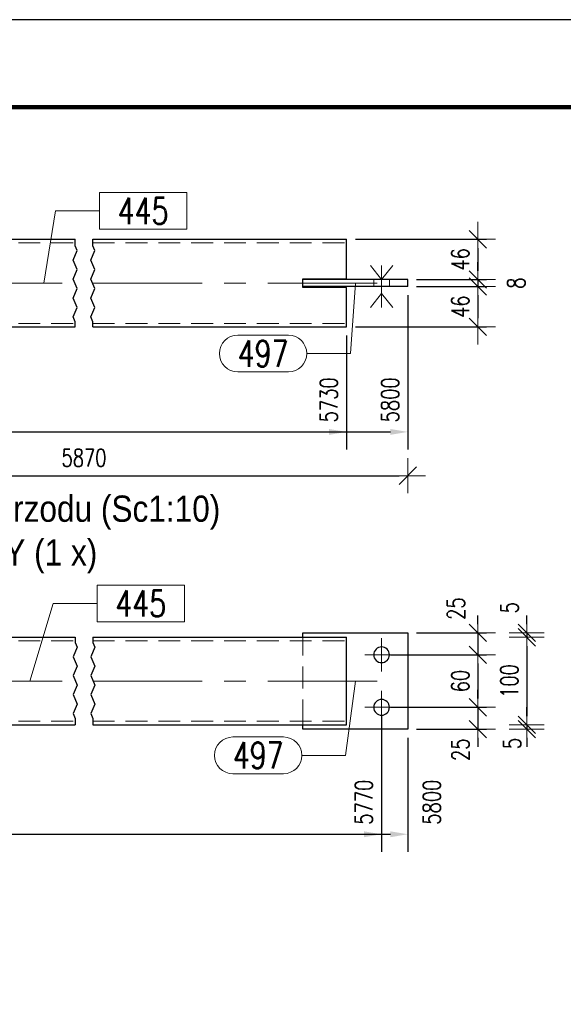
# Model space of a CAD drawing. Header units: millimetres. Extents: x -876 to 136, y 14938 to 15607.
# Tile 36 of 46: x -345 to -283, y 15419 to 15532. Entities that reach past the tile are written whole.
import ezdxf

# ---------------------------------------------------------------- set-up
doc = ezdxf.new("R2010")
doc.units = ezdxf.units.MM
doc.header["$LTSCALE"] = 10
doc.linetypes.add('HIDDEN', pattern=[0.375, 0.25, -0.125])
doc.linetypes.add('MITTE', pattern=[2, 1.25, -0.25, 0.25, -0.25])
doc.layers.get('Defpoints').update_dxf_attribs({"color": 1})
doc.layers.add('_FORMATKA', color=8, linetype='Continuous', plot=False)
for name, color, linetype, lineweight in [('_RAMKA', 7, 'Continuous', 35), ('PS_Bolt', 4, 'Continuous', 13), ('PS_DIM', 4, 'Continuous', 13), ('PS_Hidden', 2, 'HIDDEN', 9), ('PS_Mid', 5, 'MITTE', 15), ('PS_Pos', 1, 'Continuous', 15), ('PS_Shape', 161, 'Continuous', 30), ('PS_SOLID', 7, 'Continuous', 30), ('PS_TEXT', 3, 'Continuous', 18)]:
    doc.layers.add(name, color=color, linetype=linetype, lineweight=lineweight)
doc.styles.add('gil', font='txt', dxfattribs={"width": 0.9})
doc.styles.add('simplex', font='simplex.shx', dxfattribs={"width": 0.75})
doc.dimstyles.new('1_10_GŁ_DS1-LS10', dxfattribs={"dimtxt": 2, "dimasz": 2, "dimexe": 2, "dimexo": 1, "dimgap": 1, "dimtad": 1, "dimjust": 4, "dimdec": 0, "dimlfac": 10, "dimtxsty": 'simplex', "dimblk1": 'NONE', "dimsah": 1, "dimcen": 2, "dimclrd": 256, "dimclre": 256, "dimclrt": 3, "dimadec": 1, "dimazin": 0, "dimtfac": 1, "dimtdec": 0, "dimtmove": 2, "dimatfit": 3, "dimfxl": 1, "dimarcsym": 0})
doc.dimstyles.new('1_10_PRZ', dxfattribs={"dimtxt": 2, "dimasz": 1, "dimexe": 2, "dimexo": 5, "dimgap": 1, "dimtad": 1, "dimdec": 0, "dimlfac": 10, "dimtxsty": 'simplex', "dimblk": 'dimznak', "dimcen": 2, "dimse1": 1, "dimse2": 1, "dimclrt": 3, "dimadec": 1, "dimazin": 0, "dimtfac": 1, "dimtdec": 0, "dimtix": 1, "dimtmove": 2, "dimatfit": 3, "dimldrblk": 'dim-grot', "dimfxl": 1, "dimarcsym": 0})
doc.dimstyles.new('1_10_PRZ_DS1-LS10', dxfattribs={"dimtxt": 2, "dimasz": 1, "dimexe": 2, "dimexo": 5, "dimgap": 1, "dimtad": 1, "dimdec": 0, "dimlfac": 10, "dimtxsty": 'simplex', "dimblk": 'dimznak', "dimcen": 2, "dimse1": 1, "dimse2": 1, "dimclrt": 3, "dimadec": 1, "dimazin": 0, "dimtfac": 1, "dimtdec": 0, "dimtix": 1, "dimtmove": 2, "dimatfit": 3, "dimldrblk": 'dim-grot', "dimfxl": 1, "dimarcsym": 0})
doc.dimstyles.new('1_10_SC', dxfattribs={"dimtxt": 2, "dimasz": 1, "dimexe": 1, "dimexo": 1, "dimgap": 1, "dimtad": 1, "dimdec": 0, "dimlfac": 10, "dimtxsty": 'simplex', "dimblk": 'dimznak', "dimcen": 2, "dimclrd": 256, "dimclre": 256, "dimclrt": 3, "dimadec": 1, "dimazin": 0, "dimtfac": 1, "dimtdec": 0, "dimtix": 1, "dimtmove": 2, "dimatfit": 3, "dimldrblk": 'dim-grot', "dimfxl": 1, "dimarcsym": 0})

# ---------------------------------------------------------------- blocks, each defined once
blk = doc.blocks.new('*D157')
at = {"layer": 'Defpoints', "color": 0, "transparency": 16777216}
for p in [(-367.48, 15496.69), (-307.48, 15496.69), (-307.48, 15484.69)]:
    blk.add_point(p, dxfattribs=at)
at = {"layer": 'PS_DIM', "lineweight": -2, "transparency": 16777216}
for p, q in [((-367.48, 15495.69), (-367.48, 15482.69)), ((-307.48, 15495.69), (-307.48, 15482.69)), ((-367.48, 15484.69), (-309.48, 15484.69))]:
    blk.add_line(p, q, dxfattribs=at)
at = {"layer": 'PS_DIM', "transparency": 16777216}
blk.add_solid([(-309.48, 15485.02), (-309.48, 15484.35), (-307.48, 15484.69)], dxfattribs=at)
at = {"layer": 'PS_DIM', "color": 3, "transparency": 16777216, "insert": (-309.5, 15488.35), "char_height": 2, "attachment_point": 5, "rotation": 90, "style": 'simplex'}
blk.add_mtext('5730', dxfattribs=at)
blk = doc.blocks.new('_None')
blk = doc.blocks.new('*D158')
at = {"layer": 'Defpoints', "color": 0, "transparency": 16777216}
for p in [(-300.48, 15501.29), (-367.48, 15496.69), (-300.48, 15484.69)]:
    blk.add_point(p, dxfattribs=at)
at = {"layer": 'PS_DIM', "lineweight": -2, "transparency": 16777216}
for p, q in [((-300.48, 15500.29), (-300.48, 15482.69)), ((-367.48, 15495.69), (-367.48, 15482.69)), ((-367.48, 15484.69), (-302.48, 15484.69))]:
    blk.add_line(p, q, dxfattribs=at)
at = {"layer": 'PS_DIM', "transparency": 16777216}
blk.add_solid([(-302.48, 15485.02), (-302.48, 15484.35), (-300.48, 15484.69)], dxfattribs=at)
at = {"layer": 'PS_DIM', "color": 3, "transparency": 16777216, "insert": (-302.5, 15488.35), "char_height": 2, "attachment_point": 5, "rotation": 90, "style": 'simplex'}
blk.add_mtext('5800', dxfattribs=at)
blk = doc.blocks.new('dimznak')
at = {"color": 0}
for points in [[(0, 2), (0, -2)], [(-2, 0), (2, 0)]]:
    blk.add_lwpolyline(points, dxfattribs=at)
at = {"color": 2}
blk.add_lwpolyline([(1, 1), (-1, -1)], dxfattribs=at)
blk = doc.blocks.new('*D168')
at = {"layer": 'Defpoints', "color": 0, "transparency": 16777216}
for p in [(-307.48, 15506.69), (-300.48, 15502.09), (-292.48, 15502.09)]:
    blk.add_point(p, dxfattribs=at)
at = {"layer": 'PS_DIM', "lineweight": -2, "transparency": 16777216}
for p, q in [((-306.48, 15506.69), (-291.48, 15506.69)), ((-292.48, 15505.69), (-292.48, 15503.09)), ((-299.48, 15502.09), (-291.48, 15502.09))]:
    blk.add_line(p, q, dxfattribs=at)
for p, rotation in [((-292.48, 15506.69), 90), ((-292.48, 15502.09), 270)]:
    blk.add_blockref('dimznak', p, dxfattribs=dict(at, rotation=rotation))
at = {"layer": 'PS_DIM', "color": 3, "transparency": 16777216, "insert": (-294.48, 15504.39), "char_height": 2, "attachment_point": 5, "rotation": 90, "style": 'simplex'}
blk.add_mtext('46', dxfattribs=at)
blk = doc.blocks.new('dim-grot')
blk.add_hatch(color=256).paths.add_polyline_path([(0, 0), (-2, 0.5), (-2, -0.5)])
blk.add_lwpolyline([(0, 0), (-2, 0.5), (-2, -0.5), (0, 0)])
blk = doc.blocks.new('*D169')
at = {"layer": 'Defpoints', "color": 0, "transparency": 16777216}
for p in [(-300.48, 15502.09), (-300.48, 15501.29), (-292.48, 15501.29)]:
    blk.add_point(p, dxfattribs=at)
at = {"layer": 'PS_DIM', "lineweight": -2, "transparency": 16777216}
for p, q in [((-292.48, 15503.09), (-292.48, 15504.09)), ((-299.48, 15502.09), (-291.48, 15502.09)), ((-292.48, 15502.09), (-292.48, 15501.29)), ((-299.48, 15501.29), (-291.48, 15501.29)), ((-292.48, 15500.29), (-292.48, 15499.29))]:
    blk.add_line(p, q, dxfattribs=at)
for p, rotation in [((-292.48, 15502.09), 270), ((-292.48, 15501.29), 90)]:
    blk.add_blockref('dimznak', p, dxfattribs=dict(at, rotation=rotation))
at = {"layer": 'PS_DIM', "color": 3, "transparency": 16777216, "insert": (-288.08, 15501.69), "char_height": 2, "attachment_point": 5, "rotation": 90, "style": 'simplex'}
blk.add_mtext('8', dxfattribs=at)
blk = doc.blocks.new('*D170')
at = {"layer": 'Defpoints', "color": 0, "transparency": 16777216}
for p in [(-300.48, 15501.29), (-307.48, 15496.69), (-292.48, 15496.69)]:
    blk.add_point(p, dxfattribs=at)
at = {"layer": 'PS_DIM', "lineweight": -2, "transparency": 16777216}
for p, q in [((-299.48, 15501.29), (-291.48, 15501.29)), ((-292.48, 15500.29), (-292.48, 15497.69)), ((-306.48, 15496.69), (-291.48, 15496.69))]:
    blk.add_line(p, q, dxfattribs=at)
for p, rotation in [((-292.48, 15501.29), 90), ((-292.48, 15496.69), 270)]:
    blk.add_blockref('dimznak', p, dxfattribs=dict(at, rotation=rotation))
at = {"layer": 'PS_DIM', "color": 3, "transparency": 16777216, "insert": (-294.48, 15498.99), "char_height": 2, "attachment_point": 5, "rotation": 90, "style": 'simplex'}
blk.add_mtext('46', dxfattribs=at)
blk = doc.blocks.new('*D180')
at = {"layer": 'Defpoints', "color": 0, "transparency": 16777216}
for p in [(-303.48, 15453.23), (-367.48, 15451.23), (-303.48, 15438.73)]:
    blk.add_point(p, dxfattribs=at)
at = {"layer": 'PS_DIM', "lineweight": -2, "transparency": 16777216}
for p, q in [((-303.48, 15452.23), (-303.48, 15436.73)), ((-367.48, 15450.23), (-367.48, 15436.73)), ((-367.48, 15438.73), (-305.48, 15438.73))]:
    blk.add_line(p, q, dxfattribs=at)
at = {"layer": 'PS_DIM', "transparency": 16777216}
blk.add_solid([(-305.48, 15439.06), (-305.48, 15438.39), (-303.48, 15438.73)], dxfattribs=at)
at = {"layer": 'PS_DIM', "color": 3, "transparency": 16777216, "insert": (-305.5, 15442.39), "char_height": 2, "attachment_point": 5, "rotation": 90, "style": 'simplex'}
blk.add_mtext('5770', dxfattribs=at)
blk = doc.blocks.new('*D181')
at = {"layer": 'Defpoints', "color": 0, "transparency": 16777216}
for p in [(-367.48, 15451.23), (-300.48, 15450.73), (-300.48, 15438.73)]:
    blk.add_point(p, dxfattribs=at)
at = {"layer": 'PS_DIM', "lineweight": -2, "transparency": 16777216}
for p, q in [((-367.48, 15450.23), (-367.48, 15436.73)), ((-300.48, 15449.73), (-300.48, 15436.73)), ((-367.48, 15438.73), (-302.48, 15438.73))]:
    blk.add_line(p, q, dxfattribs=at)
at = {"layer": 'PS_DIM', "transparency": 16777216}
blk.add_solid([(-302.48, 15439.06), (-302.48, 15438.39), (-300.48, 15438.73)], dxfattribs=at)
at = {"layer": 'PS_DIM', "color": 3, "transparency": 16777216, "insert": (-297.74, 15442.39), "char_height": 2, "attachment_point": 5, "rotation": 90, "style": 'simplex'}
blk.add_mtext('5800', dxfattribs=at)
blk = doc.blocks.new('*D348')
at = {"layer": 'Defpoints', "color": 0, "transparency": 16777216}
for p in [(-300.48, 15461.73), (-303.48, 15459.23), (-292.48, 15459.23)]:
    blk.add_point(p, dxfattribs=at)
at = {"layer": 'PS_DIM', "lineweight": -2, "transparency": 16777216}
for p, q in [((-292.48, 15462.73), (-292.48, 15463.73)), ((-299.48, 15461.73), (-291.48, 15461.73)), ((-292.48, 15461.73), (-292.48, 15459.23)), ((-302.48, 15459.23), (-291.48, 15459.23)), ((-292.48, 15458.23), (-292.48, 15457.23))]:
    blk.add_line(p, q, dxfattribs=at)
for p, rotation in [((-292.48, 15461.73), 270), ((-292.48, 15459.23), 90)]:
    blk.add_blockref('dimznak', p, dxfattribs=dict(at, rotation=rotation))
at = {"layer": 'PS_DIM', "color": 3, "transparency": 16777216, "insert": (-294.97, 15464.5), "char_height": 2, "attachment_point": 5, "rotation": 90, "style": 'simplex'}
blk.add_mtext('25', dxfattribs=at)
blk = doc.blocks.new('*D349')
at = {"layer": 'Defpoints', "color": 0, "transparency": 16777216}
for p in [(-303.48, 15459.23), (-303.48, 15453.23), (-292.48, 15453.23)]:
    blk.add_point(p, dxfattribs=at)
at = {"layer": 'PS_DIM', "lineweight": -2, "transparency": 16777216}
for p, q in [((-302.48, 15459.23), (-291.48, 15459.23)), ((-292.48, 15458.23), (-292.48, 15454.23)), ((-302.48, 15453.23), (-291.48, 15453.23))]:
    blk.add_line(p, q, dxfattribs=at)
for p, rotation in [((-292.48, 15459.23), 90), ((-292.48, 15453.23), 270)]:
    blk.add_blockref('dimznak', p, dxfattribs=dict(at, rotation=rotation))
at = {"layer": 'PS_DIM', "color": 3, "transparency": 16777216, "insert": (-294.48, 15456.23), "char_height": 2, "attachment_point": 5, "rotation": 90, "style": 'simplex'}
blk.add_mtext('60', dxfattribs=at)
blk = doc.blocks.new('*D350')
at = {"layer": 'Defpoints', "color": 0, "transparency": 16777216}
for p in [(-303.48, 15453.23), (-300.48, 15450.73), (-292.48, 15450.73)]:
    blk.add_point(p, dxfattribs=at)
at = {"layer": 'PS_DIM', "lineweight": -2, "transparency": 16777216}
for p, q in [((-292.48, 15454.23), (-292.48, 15455.23)), ((-302.48, 15453.23), (-291.48, 15453.23)), ((-292.48, 15453.23), (-292.48, 15450.73)), ((-299.48, 15450.73), (-291.48, 15450.73)), ((-292.48, 15449.73), (-292.48, 15448.73))]:
    blk.add_line(p, q, dxfattribs=at)
for p, rotation in [((-292.48, 15453.23), 270), ((-292.48, 15450.73), 90)]:
    blk.add_blockref('dimznak', p, dxfattribs=dict(at, rotation=rotation))
at = {"layer": 'PS_DIM', "color": 3, "transparency": 16777216, "insert": (-294.47, 15448.38), "char_height": 2, "attachment_point": 5, "rotation": 90, "style": 'simplex'}
blk.add_mtext('25', dxfattribs=at)
blk = doc.blocks.new('*D351')
at = {"layer": 'Defpoints', "color": 0, "transparency": 16777216}
for p in [(-312.48, 15461.73), (-307.48, 15461.23), (-286.89, 15461.23)]:
    blk.add_point(p, dxfattribs=at)
at = {"layer": 'PS_DIM', "color": 0, "lineweight": -2, "transparency": 16777216}
for p, q in [((-286.89, 15462.73), (-286.89, 15463.73)), ((-286.89, 15461.73), (-286.89, 15461.23)), ((-286.89, 15460.23), (-286.89, 15459.23))]:
    blk.add_line(p, q, dxfattribs=at)
for p, rotation in [((-286.89, 15461.73), 270), ((-286.89, 15461.23), 90)]:
    blk.add_blockref('dimznak', p, dxfattribs=dict(at, rotation=rotation))
at = {"layer": 'PS_DIM', "color": 3, "transparency": 16777216, "insert": (-288.84, 15464.6), "char_height": 2, "attachment_point": 5, "rotation": 90, "style": 'simplex'}
blk.add_mtext('5', dxfattribs=at)
blk = doc.blocks.new('*D352')
at = {"layer": 'Defpoints', "color": 0, "transparency": 16777216}
for p in [(-307.48, 15461.23), (-314.55, 15451.23), (-286.89, 15451.23)]:
    blk.add_point(p, dxfattribs=at)
at = {"layer": 'PS_DIM', "color": 0, "lineweight": -2, "transparency": 16777216}
blk.add_line((-286.89, 15460.23), (-286.89, 15452.23), dxfattribs=at)
for p, rotation in [((-286.89, 15461.23), 90), ((-286.89, 15451.23), 270)]:
    blk.add_blockref('dimznak', p, dxfattribs=dict(at, rotation=rotation))
at = {"layer": 'PS_DIM', "color": 3, "transparency": 16777216, "insert": (-288.89, 15456.23), "char_height": 2, "attachment_point": 5, "rotation": 90, "style": 'simplex'}
blk.add_mtext('100', dxfattribs=at)
blk = doc.blocks.new('*D353')
at = {"layer": 'Defpoints', "color": 0, "transparency": 16777216}
for p in [(-314.55, 15451.23), (-312.48, 15450.73), (-286.89, 15450.73)]:
    blk.add_point(p, dxfattribs=at)
at = {"layer": 'PS_DIM', "color": 0, "lineweight": -2, "transparency": 16777216}
for p, q in [((-286.89, 15452.23), (-286.89, 15453.23)), ((-286.89, 15451.23), (-286.89, 15450.73)), ((-286.89, 15449.73), (-286.89, 15448.73))]:
    blk.add_line(p, q, dxfattribs=at)
for p, rotation in [((-286.89, 15451.23), 270), ((-286.89, 15450.73), 90)]:
    blk.add_blockref('dimznak', p, dxfattribs=dict(at, rotation=rotation))
at = {"layer": 'PS_DIM', "color": 3, "transparency": 16777216, "insert": (-288.57, 15449.09), "char_height": 2, "attachment_point": 5, "rotation": 90, "style": 'simplex'}
blk.add_mtext('5', dxfattribs=at)
blk = doc.blocks.new('*U444')
at = {"layer": '_FORMATKA', "lineweight": -3}
blk.add_lwpolyline([(-1000, 0), (0, 0), (0, 594), (-1000, 594)], close=True, dxfattribs=at)
at = {"layer": '_RAMKA', "lineweight": -3, "const_width": 0.5}
blk.add_lwpolyline([(-970, 10), (-10, 10), (-10, 584), (-970, 584)], close=True, dxfattribs=at)
blk = doc.blocks.new('*D432')
at = {"layer": 'Defpoints', "color": 0, "transparency": 16777216}
for p in [(-374.48, 15501.29), (-300.48, 15501.29), (-300.48, 15479.68)]:
    blk.add_point(p, dxfattribs=at)
at = {"layer": 'PS_DIM', "color": 0, "lineweight": -2, "transparency": 16777216}
blk.add_line((-373.48, 15479.68), (-301.48, 15479.68), dxfattribs=at)
at = {"layer": 'PS_DIM', "color": 0, "lineweight": -2, "transparency": 16777216, "rotation": 180}
blk.add_blockref('dimznak', (-374.48, 15479.68), dxfattribs=at)
at = {"layer": 'PS_DIM', "color": 0, "lineweight": -2, "transparency": 16777216}
blk.add_blockref('dimznak', (-300.48, 15479.68), dxfattribs=at)
at = {"layer": 'PS_DIM', "color": 3, "transparency": 16777216, "insert": (-337.48, 15481.72), "char_height": 2, "attachment_point": 5, "style": 'simplex'}
blk.add_mtext('5870', dxfattribs=at)
blk = doc.blocks.new('*X632')
at = {"color": 1}
for p, q in [((-338.48, 15505.94), (-338.48, 15506.69)), ((-336.48, 15505.94), (-336.48, 15506.69)), ((-338.71, 15504.32), (-338.25, 15505.4)), ((-338.25, 15505.4), (-338.48, 15505.94)), ((-336.71, 15504.32), (-336.25, 15505.4)), ((-336.25, 15505.4), (-336.48, 15505.94)), ((-338.25, 15503.23), (-338.71, 15504.32)), ((-336.25, 15503.23), (-336.71, 15504.32)), ((-338.71, 15502.15), (-338.25, 15503.23)), ((-336.71, 15502.15), (-336.25, 15503.23)), ((-338.25, 15501.07), (-338.71, 15502.15)), ((-336.25, 15501.07), (-336.71, 15502.15)), ((-338.71, 15499.98), (-338.25, 15501.07)), ((-336.71, 15499.98), (-336.25, 15501.07)), ((-338.25, 15498.9), (-338.71, 15499.98)), ((-336.25, 15498.9), (-336.71, 15499.98)), ((-338.71, 15497.82), (-338.25, 15498.9)), ((-336.71, 15497.82), (-336.25, 15498.9)), ((-338.48, 15497.27), (-338.71, 15497.82)), ((-336.48, 15497.27), (-336.71, 15497.82)), ((-338.48, 15496.69), (-338.48, 15497.27)), ((-336.48, 15496.69), (-336.48, 15497.27))]:
    blk.add_line(p, q, dxfattribs=at)
at = {"layer": 'PS_Hidden', "color": 2, "linetype": 'HIDDEN'}
for p, q in [((-367.48, 15506.29), (-338.48, 15506.29)), ((-336.48, 15506.29), (-307.48, 15506.29)), ((-372.38, 15501.29), (-372.38, 15502.09)), ((-370.58, 15501.29), (-370.58, 15502.09)), ((-304.38, 15501.29), (-304.38, 15502.09)), ((-302.58, 15501.29), (-302.58, 15502.09)), ((-367.48, 15497.09), (-338.48, 15497.09)), ((-336.48, 15497.09), (-307.48, 15497.09))]:
    blk.add_line(p, q, dxfattribs=at)
at = {"layer": 'PS_Mid', "color": 5, "linetype": 'MITTE'}
for p, q in [((-371.48, 15503.09), (-371.48, 15500.29)), ((-371.48, 15503.09), (-371.48, 15500.29)), ((-303.48, 15503.09), (-303.48, 15500.29)), ((-303.48, 15503.09), (-303.48, 15500.29)), ((-372.48, 15501.69), (-338.48, 15501.69)), ((-336.48, 15501.69), (-302.48, 15501.69))]:
    blk.add_line(p, q, dxfattribs=at)
at = {"layer": 'PS_SOLID', "color": 7, "linetype": 'Continuous'}
for p, q in [((-367.48, 15502.19), (-367.48, 15506.69)), ((-367.48, 15506.69), (-338.48, 15506.69)), ((-336.48, 15506.69), (-307.48, 15506.69)), ((-307.48, 15502.19), (-307.48, 15506.69)), ((-374.48, 15501.29), (-374.48, 15502.09)), ((-362.48, 15502.09), (-374.48, 15502.09)), ((-367.48, 15502.19), (-362.48, 15502.19)), ((-362.48, 15502.19), (-362.48, 15502.09)), ((-362.48, 15501.29), (-362.48, 15502.09)), ((-312.48, 15502.19), (-307.48, 15502.19)), ((-312.48, 15502.09), (-312.48, 15502.19)), ((-312.48, 15501.29), (-312.48, 15502.09)), ((-300.48, 15502.09), (-312.48, 15502.09)), ((-300.48, 15501.29), (-300.48, 15502.09)), ((-374.48, 15501.29), (-362.48, 15501.29)), ((-367.48, 15496.69), (-367.48, 15501.19)), ((-362.48, 15501.19), (-367.48, 15501.19)), ((-362.48, 15501.29), (-362.48, 15501.19)), ((-300.48, 15501.29), (-312.48, 15501.29)), ((-312.48, 15501.19), (-312.48, 15501.29)), ((-307.48, 15501.19), (-312.48, 15501.19)), ((-307.48, 15496.69), (-307.48, 15501.19)), ((-367.48, 15496.69), (-338.48, 15496.69)), ((-336.48, 15496.69), (-307.48, 15496.69))]:
    blk.add_line(p, q, dxfattribs=at)
blk = doc.blocks.new('*X635')
at = {"color": 4, "linetype": 'Continuous'}
for p, q in [((-304.76, 15503.69), (-303.48, 15502.09)), ((-303.48, 15502.09), (-302.2, 15503.69)), ((-303.48, 15503.69), (-303.48, 15498.89)), ((-304.76, 15498.89), (-303.48, 15500.49)), ((-303.48, 15500.49), (-302.2, 15498.89))]:
    blk.add_line(p, q, dxfattribs=at)
blk = doc.blocks.new('*X636')
at = {"color": 4, "linetype": 'Continuous'}
for p, q in [((-304.76, 15503.69), (-303.48, 15502.09)), ((-303.48, 15502.09), (-302.2, 15503.69)), ((-303.48, 15503.69), (-303.48, 15498.89)), ((-304.76, 15498.89), (-303.48, 15500.49)), ((-303.48, 15500.49), (-302.2, 15498.89))]:
    blk.add_line(p, q, dxfattribs=at)
blk = doc.blocks.new('*X639')
at = {"color": 1}
for p, q in [((-325.73, 15512.03), (-335.72, 15512.03)), ((-335.72, 15512.03), (-335.72, 15507.83)), ((-325.73, 15507.83), (-325.73, 15512.03)), ((-342.07, 15501.69), (-340.72, 15509.93)), ((-340.72, 15509.93), (-335.72, 15509.93)), ((-335.72, 15507.83), (-325.73, 15507.83))]:
    blk.add_line(p, q, dxfattribs=at)
at = {"color": 30, "style": 'simplex', "width": 0.75}
blk.add_text('445', height=3, dxfattribs=at).set_placement((-333.62, 15508.43))
blk = doc.blocks.new('*X640')
at = {"color": 1}
for p, q in [((-306.48, 15501.69), (-307.03, 15493.64)), ((-319.91, 15495.74), (-314.13, 15495.74)), ((-312.03, 15493.64), (-307.03, 15493.64)), ((-319.91, 15491.54), (-314.13, 15491.54))]:
    blk.add_line(p, q, dxfattribs=at)
for centre, start, end in [((-319.91, 15493.64), 90, 270), ((-314.13, 15493.64), 270, 90)]:
    blk.add_arc(centre, 2.1, start, end, dxfattribs=at)
at = {"color": 30, "style": 'simplex', "width": 0.75}
blk.add_text('497', height=3, dxfattribs=at).set_placement((-319.91, 15492.14))
blk = doc.blocks.new('*X642')
at = {"color": 3, "style": 'gil', "width": 0.9}
for s, p in [('RS.445 Widok z przodu (Sc1:10)', (-374.48, 15474.42)), ('RYGIEL ŚCIENNY (1 x)', (-374.48, 15469.42))]:
    blk.add_text(s, height=3, dxfattribs=at).set_placement(p)
blk = doc.blocks.new('*X643')
at = {"color": 1}
for p, q in [((-338.48, 15461.23), (-338.48, 15460.64)), ((-338.48, 15460.64), (-338.25, 15460.1)), ((-336.48, 15461.23), (-336.48, 15460.64)), ((-336.48, 15460.64), (-336.25, 15460.1)), ((-338.25, 15460.1), (-338.71, 15459.01)), ((-336.25, 15460.1), (-336.71, 15459.01)), ((-338.71, 15459.01), (-338.25, 15457.93)), ((-336.71, 15459.01), (-336.25, 15457.93)), ((-338.25, 15457.93), (-338.71, 15456.85)), ((-336.25, 15457.93), (-336.71, 15456.85)), ((-338.71, 15456.85), (-338.25, 15455.76)), ((-338.25, 15455.76), (-338.71, 15454.68)), ((-336.71, 15456.85), (-336.25, 15455.76)), ((-336.25, 15455.76), (-336.71, 15454.68)), ((-338.71, 15454.68), (-338.25, 15453.6)), ((-336.71, 15454.68), (-336.25, 15453.6)), ((-338.25, 15453.6), (-338.71, 15452.51)), ((-336.25, 15453.6), (-336.71, 15452.51)), ((-338.71, 15452.51), (-338.48, 15451.97)), ((-336.71, 15452.51), (-336.48, 15451.97)), ((-338.48, 15451.97), (-338.48, 15451.23)), ((-336.48, 15451.97), (-336.48, 15451.23))]:
    blk.add_line(p, q, dxfattribs=at)
at = {"layer": 'PS_Hidden', "color": 2, "linetype": 'HIDDEN'}
for p, q in [((-367.48, 15460.83), (-338.48, 15460.83)), ((-362.48, 15460.83), (-362.48, 15461.23)), ((-362.48, 15460.83), (-362.48, 15451.63)), ((-336.48, 15460.83), (-307.48, 15460.83)), ((-312.48, 15460.83), (-312.48, 15461.23)), ((-312.48, 15451.63), (-312.48, 15460.83)), ((-367.48, 15451.63), (-338.48, 15451.63)), ((-362.48, 15451.23), (-362.48, 15451.63)), ((-336.48, 15451.63), (-307.48, 15451.63)), ((-312.48, 15451.23), (-312.48, 15451.63))]:
    blk.add_line(p, q, dxfattribs=at)
at = {"layer": 'PS_Mid', "color": 5, "linetype": 'MITTE'}
for p, q in [((-371.48, 15461.13), (-371.48, 15457.33)), ((-303.48, 15461.13), (-303.48, 15457.33)), ((-369.58, 15459.23), (-373.38, 15459.23)), ((-301.58, 15459.23), (-305.38, 15459.23)), ((-372.48, 15456.23), (-338.48, 15456.23)), ((-336.48, 15456.23), (-302.48, 15456.23)), ((-371.48, 15455.13), (-371.48, 15451.33)), ((-303.48, 15455.13), (-303.48, 15451.33)), ((-369.58, 15453.23), (-373.38, 15453.23)), ((-301.58, 15453.23), (-305.38, 15453.23))]:
    blk.add_line(p, q, dxfattribs=at)
at = {"layer": 'PS_SOLID', "color": 7, "linetype": 'Continuous'}
for p, q in [((-374.48, 15461.73), (-362.48, 15461.73)), ((-374.48, 15450.73), (-374.48, 15461.73)), ((-362.48, 15461.73), (-362.48, 15461.23)), ((-312.48, 15461.73), (-300.48, 15461.73)), ((-312.48, 15461.23), (-312.48, 15461.73)), ((-300.48, 15461.73), (-300.48, 15450.73)), ((-367.48, 15451.23), (-367.48, 15461.23)), ((-367.48, 15461.23), (-338.48, 15461.23)), ((-336.48, 15461.23), (-307.48, 15461.23)), ((-307.48, 15451.23), (-307.48, 15461.23)), ((-362.48, 15450.73), (-374.48, 15450.73)), ((-367.48, 15451.23), (-338.48, 15451.23)), ((-362.48, 15451.23), (-362.48, 15450.73)), ((-336.48, 15451.23), (-307.48, 15451.23)), ((-312.48, 15450.73), (-312.48, 15451.23)), ((-300.48, 15450.73), (-312.48, 15450.73))]:
    blk.add_line(p, q, dxfattribs=at)
at = {"layer": 'PS_SOLID', "color": 7, "extrusion": (0, 0, -1)}
for centre in [(371.48, 15459.23), (303.48, 15459.23), (371.48, 15453.23), (303.48, 15453.23)]:
    blk.add_circle(centre, 0.9, dxfattribs=at)
blk = doc.blocks.new('*X646')
at = {"color": 4, "linetype": 'Continuous'}
blk.add_line((-303.48, 15453.23), (-303.48, 15453.23), dxfattribs=at)
blk.add_line((-303.48, 15453.23), (-303.48, 15453.23), dxfattribs=at)
blk.add_line((-303.48, 15453.23), (-303.48, 15453.23), dxfattribs=at)
blk.add_line((-303.48, 15453.23), (-303.48, 15453.23), dxfattribs=at)
blk.add_line((-303.48, 15453.23), (-303.48, 15453.23), dxfattribs=at)
blk = doc.blocks.new('*X647')
at = {"color": 4, "linetype": 'Continuous'}
blk.add_line((-303.48, 15459.23), (-303.48, 15459.23), dxfattribs=at)
blk.add_line((-303.48, 15459.23), (-303.48, 15459.23), dxfattribs=at)
blk.add_line((-303.48, 15459.23), (-303.48, 15459.23), dxfattribs=at)
blk.add_line((-303.48, 15459.23), (-303.48, 15459.23), dxfattribs=at)
blk.add_line((-303.48, 15459.23), (-303.48, 15459.23), dxfattribs=at)
blk = doc.blocks.new('*X650')
at = {"color": 1}
for p, q in [((-326, 15467.19), (-335.99, 15467.19)), ((-335.99, 15467.19), (-335.99, 15462.99)), ((-326, 15462.99), (-326, 15467.19)), ((-343.66, 15456.23), (-340.99, 15465.09)), ((-340.99, 15465.09), (-335.99, 15465.09)), ((-335.99, 15462.99), (-326, 15462.99))]:
    blk.add_line(p, q, dxfattribs=at)
at = {"color": 30, "style": 'simplex', "width": 0.75}
blk.add_text('445', height=3, dxfattribs=at).set_placement((-333.89, 15463.59))
blk = doc.blocks.new('*X651')
at = {"color": 1}
for p, q in [((-306.48, 15456.23), (-307.59, 15447.74)), ((-320.47, 15449.84), (-314.69, 15449.84)), ((-312.59, 15447.74), (-307.59, 15447.74)), ((-320.47, 15445.64), (-314.69, 15445.64))]:
    blk.add_line(p, q, dxfattribs=at)
for centre, start, end in [((-320.47, 15447.74), 90, 270), ((-314.69, 15447.74), 270, 90)]:
    blk.add_arc(centre, 2.1, start, end, dxfattribs=at)
at = {"color": 30, "style": 'simplex', "width": 0.75}
blk.add_text('497', height=3, dxfattribs=at).set_placement((-320.47, 15446.24))

msp = doc.modelspace()

# ---------------------------------------------------------------- block references
at = {"layer": 'PS_Bolt', "color": 4}
for name in ['*X635', '*X636', '*X647', '*X646']:
    msp.add_blockref(name, (0, 0), dxfattribs=at)
at = {"layer": 'PS_DIM'}
msp.add_blockref('*U444', (130.26, 14937.77), dxfattribs=at)
at = {"layer": 'PS_Pos'}
for name in ['*X639', '*X640', '*X650', '*X651']:
    msp.add_blockref(name, (0, 0), dxfattribs=at)
at = {"layer": 'PS_Shape', "color": 20}
for name in ['*X632', '*X643']:
    msp.add_blockref(name, (0, 0), dxfattribs=at)
at = {"layer": 'PS_TEXT'}
msp.add_blockref('*X642', (0, 0), dxfattribs=at)

# ---------------------------------------------------------------- dimensions: what is measured, and where the dimension line sits
at = {"layer": 'PS_DIM'}
for base, p1, p2, dimstyle, picture, middle in [((-292.48, 15502.09), (-307.48, 15506.69), (-300.48, 15502.09), '1_10_SC', '*D168', (-294.48, 15504.39)), ((-292.48, 15496.69), (-300.48, 15501.29), (-307.48, 15496.69), '1_10_SC', '*D170', (-294.48, 15498.99)), ((-286.89, 15451.23), (-307.48, 15461.23), (-314.55, 15451.23), '1_10_PRZ', '*D352', (-288.89, 15456.23)), ((-292.48, 15453.23), (-303.48, 15459.23), (-303.48, 15453.23), '1_10_SC', '*D349', (-294.48, 15456.23))]:
    dim = msp.add_linear_dim(base=base, p1=p1, p2=p2, angle=90, dimstyle=dimstyle, dxfattribs=at)
    dim.commit()
    dim.dimension.update_dxf_attribs({"geometry": picture, "text_midpoint": middle})
for base, p1, p2, dimstyle, picture, middle in [((-292.48, 15501.29), (-300.48, 15502.09), (-300.48, 15501.29), '1_10_SC', '*D169', (-288.08, 15501.69)), ((-292.48, 15459.23), (-300.48, 15461.73), (-303.48, 15459.23), '1_10_SC', '*D348', (-294.97, 15464.5)), ((-286.89, 15461.23), (-312.48, 15461.73), (-307.48, 15461.23), '1_10_PRZ', '*D351', (-288.84, 15464.6)), ((-292.48, 15450.73), (-303.48, 15453.23), (-300.48, 15450.73), '1_10_SC', '*D350', (-294.47, 15448.38)), ((-286.89, 15450.73), (-314.55, 15451.23), (-312.48, 15450.73), '1_10_PRZ', '*D353', (-288.57, 15449.09))]:
    dim = msp.add_linear_dim(base=base, p1=p1, p2=p2, angle=90, dimstyle=dimstyle, dxfattribs=at)
    dim.commit()
    dim.dimension.update_dxf_attribs({"geometry": picture, "text_midpoint": middle, "dimtype": 128})
dim = msp.add_linear_dim(base=(-300.48, 15479.68), p1=(-374.48, 15501.29), p2=(-300.48, 15501.29), text='5870', dimstyle='1_10_PRZ_DS1-LS10', dxfattribs=at)
dim.commit()
dim.dimension.update_dxf_attribs({"geometry": '*D432', "text_midpoint": (-337.48, 15481.72), "dimtype": 128})
for base, p1, p2, text, picture, middle in [((-300.48, 15484.69), (-367.48, 15496.69), (-300.48, 15501.29), '5800', '*D158', (-302.5, 15488.35)), ((-307.48, 15484.69), (-367.48, 15496.69), (-307.48, 15496.69), '5730', '*D157', (-309.5, 15488.35)), ((-303.48, 15438.73), (-367.48, 15451.23), (-303.48, 15453.23), '5770', '*D180', (-305.5, 15442.39)), ((-300.48, 15438.73), (-367.48, 15451.23), (-300.48, 15450.73), '5800', '*D181', (-297.74, 15442.39))]:
    dim = msp.add_linear_dim(base=base, p1=p1, p2=p2, text=text, dimstyle='1_10_GŁ_DS1-LS10', dxfattribs=at)
    dim.commit()
    dim.dimension.update_dxf_attribs({"geometry": picture, "text_midpoint": middle, "dimtype": 128, "text_rotation": 90})

doc.saveas('drawing.dxf')
